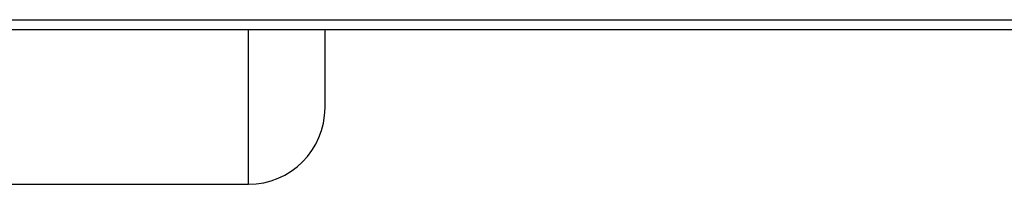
# Model space of a CAD drawing. Header units: millimetres. Extents: x 0 to 420, y 0 to 297.
# Tile 28 of 63: x 70.68 to 81.57, y 256.14 to 257.96. Entities that reach past the tile are written whole.
import ezdxf

# ---------------------------------------------------------------- set-up
doc = ezdxf.new("R2010")
doc.units = ezdxf.units.MM

msp = doc.modelspace()

# ---------------------------------------------------------------- linework, layer by layer
at = {"color": 7, "linetype": 'Continuous', "lineweight": 25}
for p, q in [((63.19552, 257.96369), (87.15175, 257.96369)), ((63.19552, 257.85355), (87.15175, 257.85355)), ((73.21187, 256.14081), (73.21187, 257.85355)), ((70.42386, 256.14081), (73.21187, 256.14081))]:
    msp.add_line(p, q, dxfattribs=at)
msp.add_arc((73.21187, 256.98754), 0.84673, 270, 0, dxfattribs=at)
msp.add_open_spline([(74.0586, 256.98754), (74.0586, 256.99118), (74.0586, 256.99858), (74.0586, 257.05957), (74.0586, 257.15187), (74.0586, 257.2684), (74.0586, 257.39879), (74.0586, 257.553), (74.0586, 257.70504), (74.0586, 257.81223), (74.0586, 257.85355)], degree=3, knots=[0, 0, 0, 0, 0.14343416, 0.29132258, 0.44336958, 0.56222436, 0.68109257, 0.80247636, 0.92387387, 1, 1, 1, 1], dxfattribs=at)

doc.saveas('drawing.dxf')
